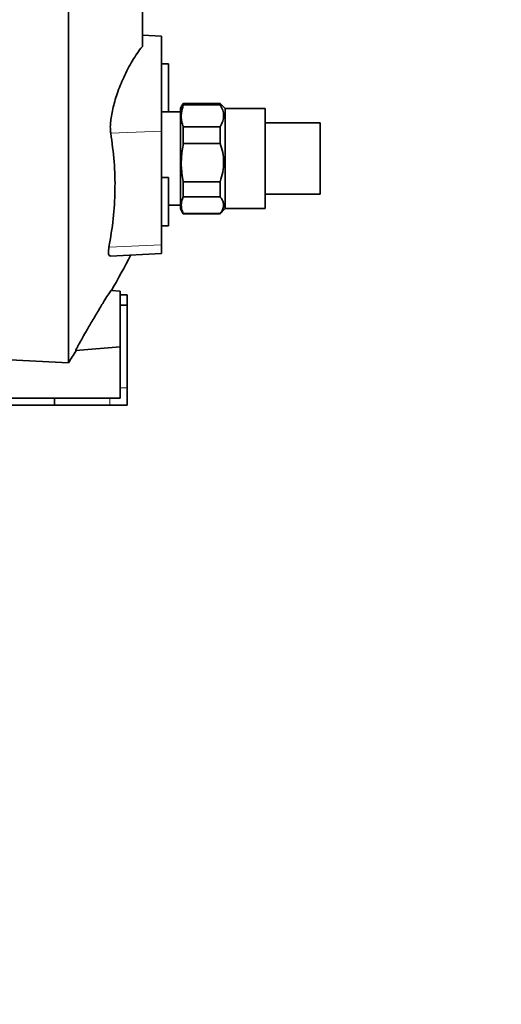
# Model space of a CAD drawing. Header units: millimetres. Extents: x 0 to 11920, y 0 to 8400.
# Tile 9 of 56: x 2609 to 2748, y 3168 to 3453. Entities that reach past the tile are written whole.
import ezdxf

# ---------------------------------------------------------------- set-up
doc = ezdxf.new("R2010")
doc.units = ezdxf.units.MM
doc.header["$LTSCALE"] = 20
doc.styles.add('SLDTEXTSTYLE0', font='TXT', dxfattribs={"width": 0.605})
doc.dimstyles.new('SLDDIMSTYLE0', dxfattribs={"dimtxt": 70, "dimasz": 70, "dimexe": 0, "dimexo": 0.0625, "dimgap": 17.5, "dimtad": 1, "dimdec": 1, "dimrnd": 1e-09, "dimzin": 12, "dimdsep": 46, "dimtxsty": 'SLDTEXTSTYLE0', "dimsah": 1, "dimcen": 0.09, "dimadec": 0, "dimazin": 3, "dimtfac": 1, "dimtofl": 0, "dimtmove": 0, "dimatfit": 3, "dimfxl": 1, "dimfrac": 2, "dimtolj": 1, "dimtzin": 12, "dimarcsym": 0})

# ---------------------------------------------------------------- blocks, each defined once
blk = doc.blocks.new('_D_5')
at = {"color": 7, "linetype": 'Continuous', "lineweight": 0}
for p, q in [((2295.23, 3277.04), (2295.23, 1355.7)), ((2748.23, 1552.92), (2748.23, 1355.7)), ((2295.23, 1385.7), (1312.24, 1385.7)), ((2295.23, 1385.7), (2748.23, 1385.7))]:
    blk.add_line(p, q, dxfattribs=at)
at = {"color": 7, "linetype": 'Continuous', "lineweight": 18}
for points in [[(2295.23, 1385.7), (2365.23, 1375.7), (2365.23, 1395.7)], [(2748.23, 1385.7), (2678.23, 1395.7), (2678.23, 1375.7)]]:
    blk.add_solid(points, dxfattribs=at)
at = {"color": 7, "linetype": 'Continuous', "lineweight": 18, "char_height": 70, "attachment_point": 1, "style": 'SLDTEXTSTYLE0'}
for s, insert in [('(2x M8 Through)', (1498.9, 1475.94)), ('453', (1312.24, 1475.94))]:
    blk.add_mtext(s, dxfattribs=dict(at, insert=insert))

msp = doc.modelspace()

# ---------------------------------------------------------------- linework, layer by layer
at = {"color": 7, "linetype": 'Continuous', "lineweight": 35}
for p, q in [((2644.23, 3445.74), (2644.23, 3510.14)), ((2622.73, 3491.7), (2622.73, 3353.92)), ((2649.73, 3448.7), (2644.23, 3448.99)), ((2649.73, 3421.18), (2649.73, 3448.7)), ((2651.73, 3440.7), (2649.73, 3440.7)), ((2651.73, 3440.7), (2651.73, 3426.7)), ((2656.04, 3429.2), (2655.23, 3427.8)), ((2666.73, 3429.2), (2656.04, 3429.2)), ((2656.04, 3429.2), (2656.04, 3428.72)), ((2656.04, 3428.72), (2666.73, 3428.72)), ((2668.2, 3427.74), (2666.73, 3429.2)), ((2666.73, 3428.72), (2666.73, 3429.2)), ((2649.73, 3426.7), (2651.73, 3426.7)), ((2655.23, 3426.7), (2651.73, 3426.7)), ((2655.23, 3427.8), (2655.23, 3400.03)), ((2679.73, 3427.74), (2668.2, 3427.74)), ((2668.2, 3427.74), (2668.2, 3398.67)), ((2679.73, 3427.74), (2679.73, 3400.09)), ((2695.73, 3423.51), (2679.73, 3423.51)), ((2695.73, 3423.51), (2695.73, 3403.9)), ((2649.73, 3388.18), (2649.73, 3421.18)), ((2656.04, 3422.42), (2656.04, 3417.58)), ((2666.73, 3422.42), (2656.04, 3422.42)), ((2666.73, 3417.58), (2666.73, 3422.42)), ((2656.04, 3417.58), (2666.73, 3417.58)), ((2651.73, 3407.7), (2649.73, 3407.7)), ((2651.73, 3407.7), (2651.73, 3393.7)), ((2666.73, 3406.48), (2656.04, 3406.48)), ((2656.04, 3406.48), (2656.04, 3402.07)), ((2666.73, 3402.07), (2666.73, 3406.48)), ((2679.73, 3402.9), (2695.73, 3402.9)), ((2695.73, 3403.9), (2695.73, 3402.9)), ((2655.23, 3400.03), (2655.23, 3398.6)), ((2656.04, 3402.07), (2666.73, 3402.07)), ((2679.73, 3400.09), (2679.73, 3398.67)), ((2651.73, 3399.7), (2655.23, 3399.7)), ((2655.23, 3398.6), (2656.04, 3397.2)), ((2656.04, 3397.27), (2656.04, 3397.2)), ((2666.73, 3397.27), (2656.04, 3397.27)), ((2656.04, 3397.2), (2666.73, 3397.2)), ((2666.73, 3397.2), (2668.2, 3398.67)), ((2666.73, 3397.2), (2666.73, 3397.27)), ((2668.2, 3398.67), (2679.73, 3398.67)), ((2649.73, 3393.7), (2651.73, 3393.7)), ((2634.95, 3384.93), (2649.73, 3385.7)), ((2649.73, 3385.7), (2649.73, 3388.18)), ((2637.73, 3374.75), (2635.12, 3374.98)), ((2637.73, 3373.7), (2637.73, 3374.75)), ((2637.73, 3373.67), (2637.73, 3373.7)), ((2637.73, 3373.7), (2639.73, 3373.7)), ((2637.73, 3370.74), (2637.73, 3373.67)), ((2639.73, 3373.7), (2639.73, 3370.7)), ((2637.73, 3370.7), (2637.73, 3370.74)), ((2639.73, 3370.7), (2637.73, 3370.7)), ((2637.73, 3370.7), (2637.73, 3370.68)), ((2637.73, 3362.73), (2637.73, 3370.68)), ((2639.73, 3370.7), (2639.73, 3346.7)), ((2637.73, 3362.73), (2637.73, 3346.7)), ((2637.73, 3358.65), (2624.84, 3357.53)), ((2588.73, 3355.7), (2622.73, 3353.92)), ((2637.73, 3346.7), (2637.73, 3343.7)), ((2639.73, 3346.7), (2639.73, 3341.7)), ((2618.73, 3343.7), (2551.73, 3343.7)), ((2618.73, 3343.7), (2618.73, 3341.7)), ((2634.73, 3343.7), (2618.73, 3343.7)), ((2634.73, 3343.7), (2637.73, 3343.7)), ((2618.73, 3341.7), (2551.73, 3341.7)), ((2634.73, 3341.7), (2618.73, 3341.7)), ((2634.73, 3341.7), (2639.73, 3341.7))]:
    msp.add_line(p, q, dxfattribs=at)
at = {"color": 8, "linetype": 'Continuous', "lineweight": 18}
for p, q in [((2649.73, 3421.18), (2635.01, 3420.54)), ((2649.73, 3388.18), (2634.49, 3387.52)), ((2637.73, 3346.7), (2639.73, 3346.7)), ((2634.73, 3341.7), (2634.73, 3343.7))]:
    msp.add_line(p, q, dxfattribs=at)
at = {"color": 7, "linetype": 'Continuous', "lineweight": 35}
for start, end in [(330.667, 332.0134), (327.8662, 328.345)]:
    msp.add_arc((2199.32, 3619.87), 500, start, end, dxfattribs=at)
for points, knots in [([(2635.01, 3420.54), (2634.95, 3420.99), (2634.85, 3421.9), (2634.92, 3423.6), (2635.16, 3425.49), (2635.57, 3427.56), (2636.14, 3429.74), (2636.87, 3432.04), (2637.74, 3434.4), (2638.78, 3436.83), (2639.95, 3439.23), (2641.26, 3441.59), (2642.66, 3443.75), (2643.67, 3445.08), (2644.19, 3445.69), (2644.23, 3445.74)], [0, 0, 0, 0, 0.073994, 0.147986, 0.221915, 0.295865, 0.371208, 0.446581, 0.528319, 0.610089, 0.700861, 0.791658, 0.891318, 0.990981, 1, 1, 1, 1]), ([(2656.04, 3428.72), (2655.81, 3427.92), (2655.35, 3426.29), (2655.49, 3424.17), (2655.89, 3422.88), (2656.04, 3422.42)], [0, 0, 0, 0, 0.38361, 0.776815, 1, 1, 1, 1]), ([(2666.73, 3422.42), (2667.01, 3422.94), (2667.58, 3424), (2667.81, 3425.63), (2667.54, 3427.23), (2667, 3428.22), (2666.73, 3428.72)], [0, 0, 0, 0, 0.254784, 0.517011, 0.755134, 1, 1, 1, 1]), ([(2634.49, 3387.52), (2634.96, 3390.26), (2635.88, 3395.76), (2636.33, 3404.03), (2636.15, 3412.31), (2635.39, 3417.79), (2635.01, 3420.54)], [0, 0, 0, 0, 0.248487, 0.497568, 0.748475, 1, 1, 1, 1]), ([(2656.04, 3417.58), (2655.81, 3416.17), (2655.35, 3413.31), (2655.49, 3409.56), (2655.89, 3407.3), (2656.04, 3406.48)], [0, 0, 0, 0, 0.3836098, 0.7768146, 1, 1, 1, 1]), ([(2666.73, 3406.48), (2667.01, 3407.4), (2667.58, 3409.27), (2667.81, 3412.14), (2667.54, 3414.95), (2667, 3416.7), (2666.73, 3417.58)], [0, 0, 0, 0, 0.254784, 0.517011, 0.755134, 1, 1, 1, 1]), ([(2656.04, 3402.07), (2655.95, 3401.87), (2655.61, 3401.09), (2655.35, 3399.67), (2655.61, 3398.25), (2655.95, 3397.46), (2656.04, 3397.27)], [0, 0, 0, 0, 0.122965, 0.496576, 0.879578, 1, 1, 1, 1]), ([(2666.73, 3397.27), (2666.98, 3397.62), (2667.49, 3398.32), (2667.78, 3399.39), (2667.68, 3400.42), (2667.3, 3401.31), (2666.89, 3401.85), (2666.73, 3402.07)], [0, 0, 0, 0, 0.223645, 0.452071, 0.652587, 0.857554, 1, 1, 1, 1]), ([(2634.95, 3384.98), (2634.81, 3384.97), (2634.52, 3384.97), (2634.33, 3385.5), (2634.3, 3386.33), (2634.43, 3387.14), (2634.49, 3387.52)], [0, 0, 0, 0, 0.228534, 0.496447, 0.764326, 1, 1, 1, 1]), ([(2624.84, 3357.53), (2624.86, 3357.6), (2624.9, 3357.75), (2625.52, 3358.92), (2626.51, 3360.69), (2627.89, 3363.12), (2629.63, 3366.11), (2631.23, 3368.8), (2632.47, 3370.86), (2633.5, 3372.54), (2634.48, 3374.1), (2635.02, 3374.9), (2635.1, 3374.96), (2635.12, 3374.98)], [0, 0, 0, 0, 0.087737, 0.175327, 0.267011, 0.370301, 0.487943, 0.6178, 0.684451, 0.75105, 0.854008, 0.957437, 1, 1, 1, 1])]:
    msp.add_open_spline(points, degree=3, knots=knots, dxfattribs=at)

# ---------------------------------------------------------------- dimensions: what is measured, and where the dimension line sits
at = {"color": 7, "linetype": 'Continuous', "lineweight": 18}
dim = msp.add_linear_dim(base=(2748.23, 1385.7), p1=(2295.23, 3281.04), p2=(2748.23, 1556.92), text='<> (2x M8 Through)', dimstyle='SLDDIMSTYLE0', dxfattribs=at)
dim.commit()
dim.dimension.update_dxf_attribs({"geometry": '_D_5', "text_midpoint": (1761.16, 1385.7), "dimtype": 160})

doc.saveas('drawing.dxf')
